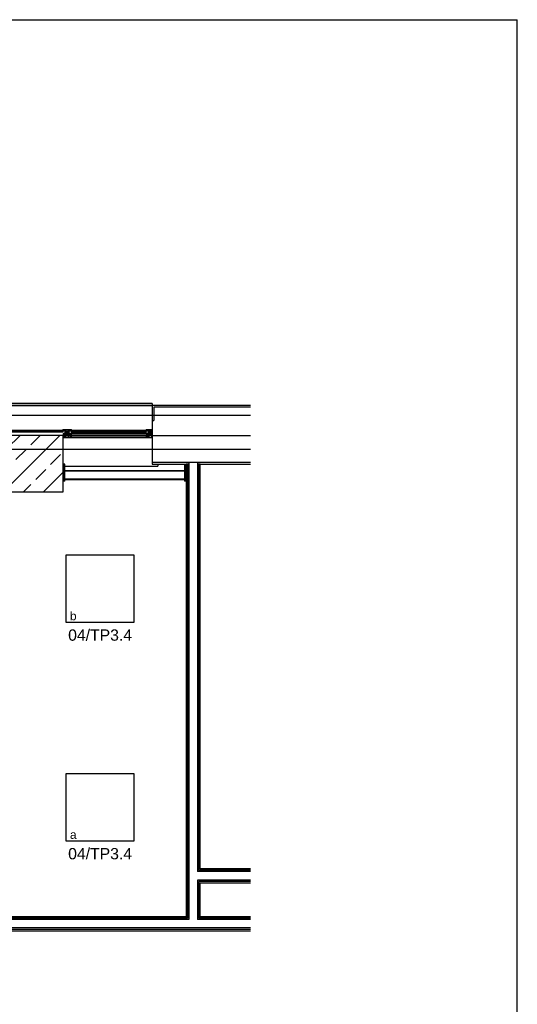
# Model space of a CAD drawing. Header units: millimetres. Extents: x 45983 to 94428, y -13359 to 18562.
# Tile 29 of 57: x 90014 to 94428, y -7233 to 1491. Entities that reach past the tile are written whole.
import ezdxf

# ---------------------------------------------------------------- set-up
doc = ezdxf.new("R2010")
doc.units = ezdxf.units.MM
doc.layers.add('Oświetlenie', color=5, linetype='Continuous')
doc.styles.get("Standard").update_dxf_attribs({"font": 'ARIAL.TTF'})

msp = doc.modelspace()

# ---------------------------------------------------------------- hatches: boundary and pattern name
h = msp.add_hatch()
h.set_pattern_fill('FP_1', color=256, style=0, pattern_type=2)
h.set_pattern_definition([(45, (0, -28216.95), (-176.7767, 176.7767), []), (45, (176.78, -28216.95), (-176.7767, 176.7767), [125, -62.5])])
h.paths.add_polyline_path([(90317.6, -2692), (90400, -2692), (90400, -2192), (89900, -2192), (89900, -2692)], flags=0)

# ---------------------------------------------------------------- linework, layer by layer
for p, q in [((73427.6, 1490.8), (94427.6, 1490.8)), ((94427.6, -13359.2), (94427.6, 1490.8)), ((91190, -1909.3), (81724.5, -1909.3)), ((81724.5, -1911.1), (91190, -1911.1)), ((91190, -1909.3), (91190, -1911.1)), ((91190, -1911.1), (91190, -1927)), ((75653.1, -1927), (91190, -1927)), ((92062.4, -1927), (91190, -1927)), ((91190, -1927), (91190, -2447)), ((91190, -1927), (91190, -2192)), ((91205, -1942), (91205, -2059.5)), ((92062.4, -1942), (91205, -1942)), ((92062.4, -2017), (75653.1, -2017)), ((91190, -2059.5), (91205, -2059.5)), ((90397, -2149.8), (89903, -2149.8)), ((90397, -2150.3), (89903, -2150.3)), ((89903, -2156.3), (90397, -2156.3)), ((89903, -2162.3), (90397, -2162.3)), ((90396.7, -2150.5), (90397, -2147.1)), ((90397, -2146.8), (90397, -2141.8)), ((90472.8, -2141.8), (90397, -2141.8)), ((90399, -2146.8), (90397, -2146.8)), ((90397, -2162.3), (90397, -2150.3)), ((90398.3, -2150.8), (90397, -2150.8)), ((90397.3, -2146.8), (90400, -2146.8)), ((90399.1, -2150.7), (90398.3, -2150.8)), ((90405.5, -2143.3), (90398.5, -2143.3)), ((90398.5, -2143.3), (90398.5, -2145.8)), ((90398.5, -2145.8), (90400, -2145.8)), ((90400.7, -2150.7), (90399.1, -2150.7)), ((90399.4, -2145.2), (90400.1, -2144)), ((90399.5, -2175.1), (90400, -2183.5)), ((90400, -2145.6), (90399.6, -2145.5)), ((90399.8, -2174.8), (90411.5, -2174.8)), ((90400, -2146.8), (90400, -2145.6)), ((90400.5, -2143.8), (90403.4, -2143.8)), ((90401.4, -2150.8), (90400.7, -2150.7)), ((90402.6, -2150.8), (90401.4, -2150.8)), ((90403.3, -2150.7), (90402.6, -2150.8)), ((90404.9, -2150.7), (90403.3, -2150.7)), ((90403.9, -2144), (90404.6, -2145.2)), ((90404.4, -2145.5), (90403.9, -2145.6)), ((90403.9, -2145.6), (90403.9, -2146.8)), ((90403.9, -2146.8), (90406.7, -2146.8)), ((90404, -2145.8), (90405.5, -2145.8)), ((90405.7, -2150.8), (90404.9, -2150.7)), ((90408.5, -2146.8), (90405, -2146.8)), ((90405.5, -2145.8), (90405.5, -2143.3)), ((90407, -2150.8), (90405.7, -2150.8)), ((90423, -2143.6), (90407, -2143.6)), ((90407, -2143.6), (90407, -2145.8)), ((90407, -2145.8), (90408.5, -2145.8)), ((90407, -2147.1), (90407.3, -2150.5)), ((90408.5, -2145.8), (90408.5, -2146.8)), ((90411.5, -2174.8), (90414, -2175)), ((90414, -2175), (90414.8, -2175)), ((90414, -2177), (90414, -2179.4)), ((90415, -2180.4), (90419.5, -2180.4)), ((90418, -2152.9), (90423, -2152.8)), ((90418.1, -2155.8), (90418, -2152.9)), ((90418, -2165.5), (90418, -2163.6)), ((90418, -2176.1), (90418, -2175.2)), ((90419.2, -2155.7), (90418.1, -2155.8)), ((90418.3, -2163.3), (90418.9, -2163.3)), ((90422.7, -2165.8), (90418.3, -2165.8)), ((90418.3, -2174.8), (90418.7, -2174.8)), ((90422.7, -2176.8), (90418.7, -2176.8)), ((90419, -2175.1), (90419, -2175.6)), ((90423, -2154.3), (90419.2, -2154.3)), ((90419.2, -2154.3), (90419.2, -2155.7)), ((90419.2, -2163.6), (90419.2, -2164.5)), ((90419.3, -2175.8), (90422.7, -2175.8)), ((90419.5, -2164.8), (90422.7, -2164.8)), ((90421.5, -2146.8), (90421.5, -2145.8)), ((90421.5, -2145.8), (90423, -2145.8)), ((90423, -2146.8), (90421.5, -2146.8)), ((90423, -2145.8), (90423, -2143.6)), ((90423, -2152.8), (90423, -2146.8)), ((90423, -2159.1), (90423, -2154.3)), ((90423, -2164.5), (90423, -2160.3)), ((90423, -2175.6), (90423, -2166.1)), ((90423, -2185.3), (90423, -2177.1)), ((90423.2, -2159.3), (90425.3, -2159.3)), ((90423.5, -2159.8), (90425.1, -2159.8)), ((90424.8, -2143.6), (90424.8, -2153.8)), ((90445.2, -2143.6), (90424.8, -2143.6)), ((90424.8, -2153.8), (90445.2, -2153.8)), ((90424.8, -2162.3), (90424.8, -2165.5)), ((90424.8, -2167.1), (90424.8, -2178.5)), ((90424.8, -2180.1), (90424.8, -2183.3)), ((90424.9, -2156), (90425.4, -2159.1)), ((90429.3, -2155.8), (90425.1, -2155.8)), ((90425.1, -2156.2), (90425.6, -2159.4)), ((90425.1, -2165.8), (90433.8, -2165.8)), ((90433.8, -2166.8), (90425.1, -2166.8)), ((90425.1, -2178.8), (90433.8, -2178.8)), ((90433.8, -2179.8), (90425.1, -2179.8)), ((90425.9, -2161.8), (90425.3, -2161.8)), ((90425.4, -2155.9), (90426.5, -2155.9)), ((90427.8, -2156), (90429.1, -2155.9)), ((90429.4, -2156.3), (90427.8, -2160.5)), ((90428.6, -2158.5), (90429.5, -2156.1)), ((90429.6, -2158.8), (90428.8, -2158.8)), ((90432.7, -2156.1), (90432.4, -2156.8)), ((90433.2, -2155.8), (90436.8, -2155.8)), ((90444.9, -2165.8), (90436.2, -2165.8)), ((90436.2, -2166.8), (90444.9, -2166.8)), ((90444.9, -2178.8), (90436.2, -2178.8)), ((90436.2, -2179.8), (90444.9, -2179.8)), ((90437.3, -2156.1), (90437.6, -2156.8)), ((90440.4, -2158.8), (90441.2, -2158.8)), ((90441.4, -2158.5), (90440.5, -2156.1)), ((90440.6, -2156.3), (90442.2, -2160.5)), ((90440.7, -2155.8), (90444.9, -2155.8)), ((90442.2, -2156), (90440.9, -2155.9)), ((90444.6, -2155.9), (90443.5, -2155.9)), ((90444.1, -2161.8), (90444.7, -2161.8)), ((90444.9, -2156.2), (90444.4, -2159.4)), ((90445.1, -2156), (90444.6, -2159.1)), ((90444.8, -2159.3), (90446.8, -2159.3)), ((90446.5, -2159.8), (90444.9, -2159.8)), ((90445.2, -2153.8), (90445.2, -2143.6)), ((90445.2, -2162.3), (90445.2, -2165.5)), ((90445.2, -2167.1), (90445.2, -2178.5)), ((90445.2, -2180.1), (90445.2, -2183.3)), ((90447, -2143.6), (90463, -2143.6)), ((90447, -2145.8), (90447, -2143.6)), ((90448.5, -2145.8), (90447, -2145.8)), ((90447, -2146.8), (90448.5, -2146.8)), ((90447, -2152.8), (90447, -2146.8)), ((90452, -2152.9), (90447, -2152.8)), ((90447, -2154.3), (90450.8, -2154.3)), ((90447, -2159.1), (90447, -2154.3)), ((90447, -2164.5), (90447, -2160.3)), ((90447, -2175.6), (90447, -2166.1)), ((90447, -2185.3), (90447, -2177.1)), ((90450.5, -2164.8), (90447.3, -2164.8)), ((90447.3, -2165.8), (90451.7, -2165.8)), ((90450.7, -2175.8), (90447.3, -2175.8)), ((90447.3, -2176.8), (90451.3, -2176.8)), ((90448.5, -2146.8), (90448.5, -2145.8)), ((90455, -2180.4), (90450.5, -2180.4)), ((90450.8, -2154.3), (90450.8, -2155.7)), ((90450.8, -2155.7), (90451.9, -2155.8)), ((90450.8, -2163.6), (90450.8, -2164.5)), ((90451, -2175.1), (90451, -2175.6)), ((90451.7, -2163.3), (90451.1, -2163.3)), ((90451.7, -2174.8), (90451.3, -2174.8)), ((90451.9, -2155.8), (90452, -2152.9)), ((90452, -2165.5), (90452, -2163.6)), ((90452, -2176.1), (90452, -2175.2)), ((90456, -2175), (90455.2, -2175)), ((90458.5, -2174.8), (90456, -2175)), ((90456, -2177), (90456, -2179.4)), ((90470.2, -2174.8), (90458.5, -2174.8)), ((90461.5, -2145.8), (90461.5, -2146.8)), ((90463, -2145.8), (90461.5, -2145.8)), ((90461.5, -2146.8), (90465, -2146.8)), ((90463, -2147.1), (90462.7, -2150.5)), ((90463, -2143.6), (90463, -2145.8)), ((90463, -2150.8), (90464.3, -2150.8)), ((90466.1, -2146.8), (90463.3, -2146.8)), ((90464.3, -2150.8), (90465.1, -2150.7)), ((90464.5, -2143.3), (90471.5, -2143.3)), ((90464.5, -2145.8), (90464.5, -2143.3)), ((90466, -2145.8), (90464.5, -2145.8)), ((90465.1, -2150.7), (90466.7, -2150.7)), ((90466.1, -2144), (90465.4, -2145.2)), ((90465.6, -2145.5), (90466.1, -2145.6)), ((90466.1, -2145.6), (90466.1, -2146.8)), ((90469.5, -2143.8), (90466.6, -2143.8)), ((90466.7, -2150.7), (90467.4, -2150.8)), ((90467.4, -2150.8), (90468.6, -2150.8)), ((90468.6, -2150.8), (90469.3, -2150.7)), ((90469.3, -2150.7), (90470.9, -2150.7)), ((90470.6, -2145.2), (90469.9, -2144)), ((90470, -2145.6), (90470.4, -2145.5)), ((90470, -2146.8), (90470, -2145.6)), ((90471.5, -2145.8), (90470, -2145.8)), ((90472.7, -2146.8), (90470, -2146.8)), ((90470.5, -2175.1), (90470, -2183.5)), ((90470.9, -2150.7), (90471.7, -2150.8)), ((90471, -2146.8), (90473, -2146.8)), ((90471.5, -2143.3), (90471.5, -2145.8)), ((90471.7, -2150.8), (90473, -2150.8)), ((90473, -2146.8), (90473, -2142)), ((90473.3, -2150.5), (90473, -2147.1)), ((91135, -2149.8), (90473, -2149.8)), ((91135, -2150.8), (90473, -2150.8)), ((90473, -2150.8), (90473, -2174.8)), ((90473, -2152.8), (91135, -2152.8)), ((90473, -2154.8), (91135, -2154.8)), ((90473, -2160.8), (91135, -2160.8)), ((90473, -2162.8), (91135, -2162.8)), ((90473, -2164.8), (91135, -2164.8)), ((90473, -2170.8), (91135, -2170.8)), ((90473, -2172.8), (91135, -2172.8)), ((90473, -2174.8), (91135, -2174.8)), ((91134.7, -2150.5), (91135, -2147.1)), ((91190, -2141.8), (91135, -2141.8)), ((91135, -2141.8), (91135, -2150.8)), ((91135, -2146.8), (91135, -2142)), ((91137, -2146.8), (91135, -2146.8)), ((91135, -2174.8), (91135, -2150.8)), ((91136.3, -2150.8), (91135, -2150.8)), ((91135, -2150.8), (91156, -2150.8)), ((91135.3, -2141.8), (91190, -2141.8)), ((91135.3, -2146.8), (91138.1, -2146.8)), ((91137.1, -2150.7), (91136.3, -2150.8)), ((91136.5, -2143.3), (91136.5, -2145.8)), ((91143.5, -2143.3), (91136.5, -2143.3)), ((91136.5, -2145.8), (91138, -2145.8)), ((91138.7, -2150.7), (91137.1, -2150.7)), ((91137.4, -2145.2), (91138.1, -2144)), ((91137.5, -2175.1), (91138, -2183.5)), ((91138.1, -2145.6), (91137.6, -2145.5)), ((91137.8, -2174.8), (91149.5, -2174.8)), ((91156, -2174.8), (91138, -2174.8)), ((91138, -2174.8), (91138, -2211.8)), ((91138.1, -2146.8), (91138.1, -2145.6)), ((91138.5, -2143.8), (91141.5, -2143.8)), ((91139.4, -2150.8), (91138.7, -2150.7)), ((91140.6, -2150.8), (91139.4, -2150.8)), ((91141.3, -2150.7), (91140.6, -2150.8)), ((91142.9, -2150.7), (91141.3, -2150.7)), ((91141.9, -2144), (91142.6, -2145.2)), ((91142.4, -2145.5), (91141.9, -2145.6)), ((91141.9, -2145.6), (91141.9, -2146.8)), ((91141.9, -2146.8), (91144.7, -2146.8)), ((91142, -2145.8), (91143.5, -2145.8)), ((91143.7, -2150.8), (91142.9, -2150.7)), ((91146.5, -2146.8), (91143, -2146.8)), ((91143.5, -2145.8), (91143.5, -2143.3)), ((91145, -2150.8), (91143.7, -2150.8)), ((91145, -2143.6), (91145, -2145.8)), ((91161, -2143.6), (91145, -2143.6)), ((91145, -2145.8), (91146.5, -2145.8)), ((91145, -2147.1), (91145.3, -2150.5)), ((91146.5, -2145.8), (91146.5, -2146.8)), ((91149.5, -2174.8), (91152.1, -2175)), ((91152, -2177), (91152, -2179.4)), ((91152.1, -2175), (91152.8, -2175)), ((91153, -2180.4), (91157.5, -2180.4)), ((91156, -2150.8), (91156, -2174.8)), ((91156, -2152.9), (91161, -2152.8)), ((91156.1, -2155.8), (91156, -2152.9)), ((91156, -2165.5), (91156, -2163.6)), ((91156, -2176.1), (91156, -2175.2)), ((91157.2, -2155.7), (91156.1, -2155.8)), ((91156.3, -2163.3), (91156.9, -2163.3)), ((91160.7, -2165.8), (91156.3, -2165.8)), ((91156.3, -2174.8), (91156.7, -2174.8)), ((91160.7, -2176.8), (91156.7, -2176.8)), ((91157, -2175.1), (91157, -2175.6)), ((91157.2, -2154.3), (91157.2, -2155.7)), ((91161, -2154.3), (91157.2, -2154.3)), ((91157.2, -2163.6), (91157.2, -2164.5)), ((91157.3, -2175.8), (91160.7, -2175.8)), ((91157.5, -2164.8), (91160.7, -2164.8)), ((91159.5, -2145.8), (91161, -2145.8)), ((91159.5, -2146.8), (91159.5, -2145.8)), ((91161, -2146.8), (91159.5, -2146.8)), ((91161, -2145.8), (91161, -2143.6)), ((91161, -2152.8), (91161, -2146.8)), ((91161, -2159.1), (91161, -2154.3)), ((91161, -2164.5), (91161, -2160.3)), ((91161, -2175.6), (91161, -2166.1)), ((91161, -2185.3), (91161, -2177.1)), ((91163.2, -2159.3), (91161.2, -2159.3)), ((91161.5, -2159.8), (91163.2, -2159.8)), ((91162.8, -2143.6), (91183.2, -2143.6)), ((91162.8, -2153.8), (91162.8, -2143.6)), ((91183.2, -2153.8), (91162.8, -2153.8)), ((91162.8, -2162.3), (91162.8, -2165.5)), ((91162.8, -2167.1), (91162.8, -2178.5)), ((91162.8, -2180.1), (91162.8, -2183.3)), ((91162.9, -2156), (91163.4, -2159.1)), ((91167.3, -2155.8), (91163.1, -2155.8)), ((91163.1, -2156.2), (91163.7, -2159.4)), ((91163.1, -2165.8), (91171.8, -2165.8)), ((91171.8, -2166.8), (91163.1, -2166.8)), ((91163.1, -2178.8), (91171.8, -2178.8)), ((91171.8, -2179.8), (91163.1, -2179.8)), ((91163.9, -2161.8), (91163.3, -2161.8)), ((91163.4, -2155.9), (91164.5, -2155.9)), ((91167.4, -2156.3), (91165.8, -2160.5)), ((91165.9, -2156), (91167.1, -2155.9)), ((91166.6, -2158.5), (91167.5, -2156.1)), ((91167.6, -2158.8), (91166.8, -2158.8)), ((91170.7, -2156.1), (91170.5, -2156.8)), ((91174.8, -2155.8), (91171.2, -2155.8)), ((91174.2, -2167.8), (91182.9, -2167.8)), ((91182.9, -2168.8), (91174.2, -2168.8)), ((91174.2, -2176.8), (91182.9, -2176.8)), ((91182.9, -2177.8), (91174.2, -2177.8)), ((91175.6, -2156.8), (91175.3, -2156.1)), ((91179.2, -2158.8), (91178.4, -2158.8)), ((91178.5, -2156.1), (91179.4, -2158.5)), ((91180.1, -2160.4), (91178.6, -2156.2)), ((91182.9, -2155.8), (91178.7, -2155.8)), ((91178.8, -2155.8), (91180, -2155.9)), ((91181.4, -2155.9), (91182.8, -2155.8)), ((91182.7, -2161.8), (91181.9, -2161.8)), ((91183, -2156), (91182.5, -2159.2)), ((91182.6, -2159.1), (91183.1, -2156)), ((91184.8, -2159.3), (91182.8, -2159.3)), ((91183, -2159.8), (91184.5, -2159.8)), ((91183.2, -2143.6), (91183.2, -2153.8)), ((91183.2, -2167.5), (91183.2, -2162.3)), ((91183.2, -2176.5), (91183.2, -2169.1)), ((91183.2, -2183.3), (91183.2, -2178.1)), ((91185, -2143.6), (91185, -2154)), ((91188, -2143.6), (91185, -2143.6)), ((91185, -2154), (91188, -2154)), ((91185, -2155.8), (91185, -2159.1)), ((91190, -2155.8), (91185, -2155.8)), ((91185, -2160.3), (91185, -2185.3)), ((91188, -2145.8), (91188, -2143.6)), ((91188.5, -2145.8), (91188, -2145.8)), ((91188, -2151.8), (91188.5, -2151.8)), ((91188, -2154), (91188, -2151.8)), ((91190, -2145.4), (91188.5, -2145.8)), ((91188.5, -2151.8), (91190, -2152.2)), ((91190, -2141.8), (91190, -2145.4)), ((91190, -2211.8), (91190, -2141.8)), ((91190, -2152.2), (91190, -2155.8)), ((91190, -2192), (88776.3, -2192)), ((90400, -2192), (89900, -2192)), ((90400, -2184.3), (90400, -2211.5)), ((90400, -2692), (90400, -2192)), ((91190, -2213.8), (90400, -2213.8)), ((90400.2, -2211.8), (90417.5, -2211.8)), ((90400.3, -2183.7), (90401.8, -2183.7)), ((90401.8, -2183.8), (90400.5, -2183.8)), ((90401.3, -2193.6), (90401.3, -2186.8)), ((90401.3, -2186.8), (90402.5, -2186.8)), ((90401.4, -2209.4), (90401.4, -2195.8)), ((90401.5, -2185.6), (90401.8, -2183.8)), ((90402.4, -2185.6), (90401.5, -2185.6)), ((90401.8, -2183.7), (90401.8, -2185.1)), ((90420.4, -2194.1), (90401.8, -2194.1)), ((90401.9, -2195.3), (90422.4, -2195.3)), ((90407.3, -2183.8), (90402.4, -2185.6)), ((90416.3, -2210.4), (90402.4, -2210.4)), ((90408.6, -2183.2), (90402.5, -2185.5)), ((90402.5, -2186.8), (90407.6, -2184.9)), ((90413.8, -2181.5), (90408.6, -2183.2)), ((90414.2, -2181.4), (90419.5, -2181.4)), ((90421.7, -2206.2), (90416.3, -2206.2)), ((90416.3, -2206.2), (90416.3, -2210.4)), ((90417.5, -2211.8), (90417.5, -2207.4)), ((90417.5, -2207.4), (90420.2, -2207.4)), ((90418, -2193.4), (90418, -2189.8)), ((90418, -2189.8), (90423, -2189.8)), ((90419.5, -2193.8), (90418, -2193.4)), ((90418, -2208.2), (90419.5, -2207.8)), ((90418, -2211.8), (90418, -2208.2)), ((90418, -2211.8), (90452, -2211.8)), ((90420, -2193.8), (90419.5, -2193.8)), ((90419.5, -2207.8), (90420, -2207.8)), ((90423, -2191.8), (90420, -2191.8)), ((90420, -2191.8), (90420, -2193.8)), ((90420, -2207.8), (90420, -2209.8)), ((90420, -2209.8), (90423, -2209.8)), ((90420.2, -2207.4), (90420.3, -2207.6)), ((90420.4, -2192.8), (90420.4, -2194.1)), ((90422.8, -2194.5), (90420.9, -2192.6)), ((90420.9, -2207.7), (90422, -2207.1)), ((90423, -2189.8), (90423, -2186.5)), ((90423, -2200.5), (90423, -2191.8)), ((90423.3, -2200.8), (90423, -2200.5)), ((90423, -2201), (90423.3, -2200.8)), ((90423, -2209.8), (90423, -2201)), ((90425.2, -2186.2), (90423.2, -2186.2)), ((90425, -2185.8), (90423.5, -2185.8)), ((90424.8, -2191.8), (90424.8, -2210)), ((90445.2, -2191.8), (90424.8, -2191.8)), ((90424.8, -2210), (90445.2, -2210)), ((90425.4, -2186.4), (90424.9, -2189.5)), ((90425, -2189.5), (90425.5, -2186.4)), ((90425.1, -2189.8), (90429.3, -2189.8)), ((90425.9, -2189.8), (90425.2, -2189.8)), ((90425.3, -2183.8), (90426, -2183.8)), ((90426.5, -2189.8), (90426.1, -2189.8)), ((90427.9, -2185.2), (90429.5, -2189.4)), ((90429.2, -2189.8), (90427.9, -2189.8)), ((90429.5, -2189.5), (90428.6, -2187)), ((90428.8, -2186.8), (90429.6, -2186.8)), ((90432.5, -2188.7), (90432.7, -2189.4)), ((90436.8, -2189.8), (90433.2, -2189.8)), ((90437.5, -2188.7), (90437.3, -2189.4)), ((90441.2, -2186.8), (90440.4, -2186.8)), ((90442.1, -2185.2), (90440.5, -2189.4)), ((90440.5, -2189.5), (90441.4, -2187)), ((90444.9, -2189.8), (90440.7, -2189.8)), ((90440.8, -2189.8), (90442.1, -2189.8)), ((90443.5, -2189.8), (90443.9, -2189.8)), ((90444.7, -2183.8), (90444, -2183.8)), ((90444.1, -2189.8), (90444.8, -2189.8)), ((90445, -2189.5), (90444.5, -2186.4)), ((90444.6, -2186.4), (90445.1, -2189.5)), ((90446.8, -2186.2), (90444.8, -2186.2)), ((90445, -2185.8), (90446.5, -2185.8)), ((90445.2, -2210), (90445.2, -2191.8)), ((90446.8, -2200.8), (90447, -2200.5)), ((90447, -2201), (90446.8, -2200.8)), ((90447, -2189.8), (90447, -2186.5)), ((90452, -2189.8), (90447, -2189.8)), ((90447, -2191.8), (90450, -2191.8)), ((90447, -2200.5), (90447, -2191.8)), ((90447, -2209.8), (90447, -2201)), ((90450, -2209.8), (90447, -2209.8)), ((90447.2, -2194.5), (90449.1, -2192.6)), ((90468.1, -2195.3), (90447.6, -2195.3)), ((90449.1, -2207.7), (90448.1, -2207.1)), ((90448.3, -2206.2), (90453.7, -2206.2)), ((90449.6, -2192.8), (90449.6, -2194.1)), ((90449.6, -2194.1), (90468.2, -2194.1)), ((90449.8, -2207.4), (90449.7, -2207.6)), ((90452.5, -2207.4), (90449.8, -2207.4)), ((90450, -2191.8), (90450, -2193.8)), ((90450, -2193.8), (90450.5, -2193.8)), ((90450, -2207.8), (90450, -2209.8)), ((90450.5, -2207.8), (90450, -2207.8)), ((90455.8, -2181.4), (90450.5, -2181.4)), ((90450.5, -2193.8), (90452, -2193.4)), ((90452, -2208.2), (90450.5, -2207.8)), ((90452, -2193.4), (90452, -2189.8)), ((90452, -2211.8), (90452, -2208.2)), ((90452.5, -2211.8), (90452.5, -2207.4)), ((90469.8, -2211.8), (90452.5, -2211.8)), ((90453.7, -2206.2), (90453.7, -2210.4)), ((90453.7, -2210.4), (90467.6, -2210.4)), ((90456.2, -2181.5), (90461.4, -2183.2)), ((90461.4, -2183.2), (90467.5, -2185.5)), ((90467.5, -2186.8), (90462.4, -2184.9)), ((90462.7, -2183.8), (90467.6, -2185.6)), ((90468.7, -2186.8), (90467.5, -2186.8)), ((90467.6, -2185.6), (90468.5, -2185.6)), ((90468.2, -2183.7), (90468.2, -2185.1)), ((90469.7, -2183.7), (90468.2, -2183.7)), ((90468.2, -2183.8), (90469.5, -2183.8)), ((90468.5, -2185.6), (90468.2, -2183.8)), ((90468.6, -2209.4), (90468.6, -2195.8)), ((90468.7, -2193.6), (90468.7, -2186.8)), ((90470, -2184.3), (90470, -2211.5)), ((91138, -2192), (90470, -2192)), ((90470, -2192), (91138, -2192)), ((91138, -2211.8), (90470, -2211.8)), ((91138, -2184.3), (91138, -2211.5)), ((91138, -2211.8), (91190, -2211.8)), ((91138.3, -2183.7), (91139.9, -2183.7)), ((91138.3, -2211.8), (91155.5, -2211.8)), ((91139.8, -2183.8), (91138.5, -2183.8)), ((91139.3, -2186.8), (91140.5, -2186.8)), ((91139.3, -2193.6), (91139.3, -2186.8)), ((91139.4, -2209.4), (91139.4, -2195.8)), ((91139.5, -2185.6), (91139.8, -2183.8)), ((91140.4, -2185.6), (91139.5, -2185.6)), ((91158.4, -2194.1), (91139.8, -2194.1)), ((91139.9, -2183.7), (91139.9, -2185.1)), ((91139.9, -2195.3), (91160.4, -2195.3)), ((91145.4, -2183.8), (91140.4, -2185.6)), ((91154.3, -2210.4), (91140.4, -2210.4)), ((91146.6, -2183.2), (91140.5, -2185.5)), ((91140.5, -2186.8), (91145.6, -2184.9)), ((91151.9, -2181.5), (91146.6, -2183.2)), ((91152.2, -2181.4), (91157.5, -2181.4)), ((91154.3, -2206.2), (91154.3, -2210.4)), ((91159.7, -2206.2), (91154.3, -2206.2)), ((91155.5, -2207.4), (91158.2, -2207.4)), ((91155.5, -2211.8), (91155.5, -2207.4)), ((91156, -2189.8), (91161, -2189.8)), ((91156, -2193.4), (91156, -2189.8)), ((91157.5, -2193.8), (91156, -2193.4)), ((91156, -2208.2), (91157.5, -2207.8)), ((91156, -2211.8), (91156, -2208.2)), ((91190, -2211.8), (91156, -2211.8)), ((91158, -2193.8), (91157.5, -2193.8)), ((91157.5, -2207.8), (91158, -2207.8)), ((91158, -2191.8), (91158, -2193.8)), ((91161, -2191.8), (91158, -2191.8)), ((91158, -2207.8), (91158, -2209.8)), ((91158, -2209.8), (91161, -2209.8)), ((91158.2, -2207.4), (91158.3, -2207.6)), ((91158.4, -2192.8), (91158.4, -2194.1)), ((91160.8, -2194.5), (91158.9, -2192.6)), ((91158.9, -2207.7), (91160, -2207.1)), ((91161, -2189.8), (91161, -2186.5)), ((91161, -2200.5), (91161, -2191.8)), ((91161.3, -2200.8), (91161, -2200.5)), ((91161, -2201), (91161.3, -2200.8)), ((91161, -2209.8), (91161, -2201)), ((91161.2, -2186.2), (91163.3, -2186.2)), ((91163, -2185.8), (91161.5, -2185.8)), ((91162.8, -2191.8), (91183.2, -2191.8)), ((91162.8, -2210), (91162.8, -2191.8)), ((91183.2, -2210), (91162.8, -2210)), ((91163.5, -2186.4), (91162.9, -2189.5)), ((91163, -2189.5), (91163.6, -2186.4)), ((91163.1, -2189.8), (91167.4, -2189.8)), ((91163.3, -2183.8), (91164.1, -2183.8)), ((91163.9, -2189.8), (91163.3, -2189.8)), ((91164.5, -2189.8), (91164.1, -2189.8)), ((91165.9, -2185.2), (91167.5, -2189.4)), ((91167.2, -2189.8), (91165.9, -2189.8)), ((91167.6, -2189.5), (91166.7, -2187)), ((91166.8, -2186.8), (91167.7, -2186.8)), ((91170.5, -2188.7), (91170.7, -2189.4)), ((91171.2, -2189.8), (91174.8, -2189.8)), ((91175.3, -2189.4), (91175.6, -2188.7)), ((91178.4, -2186.8), (91179.2, -2186.8)), ((91179.4, -2187), (91178.5, -2189.5)), ((91178.6, -2189.5), (91180.2, -2185.2)), ((91180.1, -2189.7), (91178.7, -2189.7)), ((91178.7, -2189.8), (91182.9, -2189.8)), ((91182.8, -2189.7), (91181.4, -2189.7)), ((91181.9, -2183.8), (91182.7, -2183.8)), ((91182.5, -2186.4), (91183.1, -2189.5)), ((91183.1, -2189.5), (91182.6, -2186.4)), ((91182.8, -2186.2), (91184.8, -2186.2)), ((91184.5, -2185.8), (91183, -2185.8)), ((91183.2, -2191.8), (91183.2, -2210)), ((91185, -2200.5), (91184.8, -2200.8)), ((91184.8, -2200.8), (91185, -2201)), ((91185, -2186.4), (91185, -2189.8)), ((91185, -2189.8), (91190, -2189.8)), ((91185, -2191.8), (91185, -2200.5)), ((91188, -2191.8), (91185, -2191.8)), ((91185, -2201), (91185, -2209.8)), ((91185, -2209.8), (91188, -2209.8)), ((91188, -2193.8), (91188, -2191.8)), ((91188.6, -2193.8), (91188, -2193.8)), ((91188, -2207.8), (91188.5, -2207.8)), ((91188, -2209.8), (91188, -2207.8)), ((91188.5, -2207.8), (91190, -2208.2)), ((91190, -2193.4), (91188.6, -2193.8)), ((91190, -2189.8), (91190, -2193.4)), ((91190, -2192), (92062.4, -2192)), ((91190, -2208.2), (91190, -2211.8)), ((92062.4, -2317), (86660, -2317)), ((92062.4, -2432), (91190, -2432)), ((91515, -2432), (91515, -6482)), ((91590, -2432), (91590, -6057)), ((90400, -2463.8), (91240, -2463.8)), ((90415.2, -2447), (90405.2, -2447)), ((90405.2, -2597), (90405.2, -2447)), ((90415.2, -2597), (90415.2, -2447)), ((91475.2, -2508), (90415.2, -2508)), ((91475.2, -2510.6), (90415.2, -2510.6)), ((90415.2, -2578.6), (90415.2, -2510.6)), ((91190, -2447), (91490, -2447)), ((91240, -2447), (91240, -2463.8)), ((91475.2, -2447), (91475.2, -2597)), ((91475.2, -2447), (91485.2, -2447)), ((91475.2, -2510.6), (91475.2, -2578.6)), ((91485.2, -2447), (91485.2, -2597)), ((91490, -2447), (91490, -6457)), ((91515, -2447), (91490, -2447)), ((91502.5, -2447), (91502.5, -6469.5)), ((91615, -2447), (91590, -2447)), ((91602.5, -2447), (91602.5, -6044.5)), ((91615, -2447), (92062.4, -2447)), ((91615, -6032), (91615, -2447)), ((90405.2, -2583), (90405.2, -2570.9)), ((90405.2, -2570.9), (90415.2, -2570.9)), ((90405.2, -2583), (91485.2, -2583)), ((90415.2, -2597), (90405.2, -2597)), ((90415.2, -2578.6), (91475.2, -2578.6)), ((91475.2, -2583), (90415.2, -2583)), ((91475.2, -2570.9), (91485.2, -2570.9)), ((91485.2, -2597), (91475.2, -2597)), ((91485.2, -2570.9), (91485.2, -2583)), ((89900, -2692), (90400, -2692)), ((92062.4, -6057), (91590, -6057)), ((92062.4, -6044.5), (91602.5, -6044.5)), ((92062.4, -6032), (91615, -6032)), ((91590, -6132), (91590, -6482)), ((92062.4, -6132), (91590, -6132)), ((91602.5, -6144.5), (91602.5, -6469.5)), ((92062.4, -6144.5), (91602.5, -6144.5)), ((91615, -6457), (91615, -6157)), ((91615, -6157), (92062.4, -6157)), ((91515, -6482), (88883.3, -6482)), ((91502.5, -6457), (88895.8, -6457)), ((91502.5, -6469.5), (88895.8, -6469.5)), ((92062.4, -6482), (91590, -6482)), ((92062.4, -6457), (91602.5, -6457)), ((92062.4, -6469.5), (91602.5, -6469.5)), ((92062.4, -6557), (87380, -6557)), ((92062.4, -6569.5), (87380, -6569.5)), ((87380, -6582), (92062.4, -6582))]:
    msp.add_line(p, q)
at = {"extrusion": (0, 0, -1)}
for p, q in [((90473, -2141.8), (90397, -2141.8)), ((90397, -2141.8), (90397, -2150.8)), ((90397, -2150.8), (90418, -2150.8)), ((90418, -2174.8), (90400, -2174.8)), ((90400, -2174.8), (90400, -2211.8)), ((90418, -2150.8), (90418, -2174.8)), ((90452, -2174.8), (90452, -2150.8)), ((90452, -2150.8), (90473, -2150.8)), ((90470, -2174.8), (90452, -2174.8)), ((90470, -2211.8), (90470, -2174.8)), ((90473, -2150.8), (90473, -2141.8)), ((90400, -2211.8), (90470, -2211.8))]:
    msp.add_line(p, q, dxfattribs=at)
for centre, radius in [((90402, -2145.5), 1), ((90405.3, -2178.5), 1.75), ((90410.8, -2177.5), 1.5), ((90427.2, -2156.5), 0.526), ((90442.8, -2156.5), 0.526), ((90459.2, -2177.5), 1.5), ((90464.7, -2178.5), 1.75), ((90468, -2145.5), 1), ((91140, -2145.5), 1), ((91143.3, -2178.5), 1.75), ((91148.8, -2177.5), 1.5), ((91165.2, -2156.5), 0.526), ((91180.8, -2156.5), 0.55), ((90427.2, -2189.1), 0.55), ((90442.8, -2189.1), 0.55), ((91165.2, -2189.1), 0.55), ((91180.8, -2189.1), 0.55)]:
    msp.add_circle(centre, radius)
for centre, radius, start, end in [((90397, -2150.5), 0.3, 176.69813, 270), ((90397.2, -2142), 0.25, 90, 180), ((90397.2, -2147.1), 0.226, 71.20948, 184.42738), ((90399, -2145.8), 1, 270, 0), ((90399.6, -2145.3), 0.2, 150, 260.53768), ((90399.8, -2175.1), 0.3, 90, 183.36646), ((90400.5, -2144.3), 0.5, 90, 150), ((90403.4, -2144.3), 0.5, 30, 90), ((90405, -2145.8), 1, 180, 270), ((90404.4, -2145.3), 0.2, 279.46232, 30), ((90406.8, -2147.1), 0.227, 355.76211, 109.26787), ((90407, -2150.5), 0.3, 270, 3.30187), ((90415, -2177), 1, 90, 180), ((90415, -2179.4), 1, 180, 270), ((90414.8, -2174), 1, 270, 284.84596), ((90411.2, -2160.6), 14.9, 284.84596, 316.97852), ((90411.2, -2160.6), 15.9, 283.81693, 317.21842), ((90418.3, -2163.6), 0.3, 90, 180), ((90418.3, -2165.5), 0.3, 180, 270), ((90418.3, -2175.1), 0.3, 90, 183.70261), ((90418.7, -2176.1), 0.7, 180, 270), ((90418.7, -2175.1), 0.3, 0, 90), ((90418.9, -2163.6), 0.3, 0, 90), ((90419.3, -2175.6), 0.3, 180.03587, 270), ((90419.5, -2164.5), 0.3, 180, 270), ((90419.5, -2177.9), 2.5, 270, 0), ((90419.5, -2177.9), 3.5, 270, 0), ((90422.5, -2177.9), 0.5, 0, 180), ((90422.5, -2171), 0.5, 317.21842, 144.38605), ((90422.7, -2164.5), 0.3, 270, 0), ((90422.7, -2166.2), 0.357, 9.00751, 86.28171), ((90422.7, -2175.5), 0.357, 273.71829, 350.99249), ((90422.7, -2177.2), 0.341, 6.90702, 87.15275), ((90423.2, -2159.1), 0.2, 180, 270), ((90423.5, -2160.3), 0.5, 90, 180), ((90425.3, -2162.3), 0.5, 90, 180), ((90425.1, -2165.5), 0.3, 180, 270), ((90425.1, -2167.1), 0.3, 90, 180), ((90425.1, -2178.5), 0.3, 180, 270), ((90425.1, -2180.1), 0.3, 90, 180), ((90425.1, -2156), 0.2, 90, 190), ((90425.4, -2156.1), 0.3, 85.51067, 190.45084), ((90425.1, -2159.3), 0.5, 270, 356.86948), ((90425.2, -2159.1), 0.2, 270, 10), ((90425.9, -2159.8), 2, 270, 340), ((90426.5, -2156.1), 0.2, 317.60702, 90), ((90427.2, -2156.5), 0.6, 153.77295, 270), ((90427.2, -2156.5), 0.6, 270, 26.22705), ((90427.9, -2156.1), 0.2, 104.90712, 222.39298), ((90428.8, -2158.6), 0.2, 159.99632, 270), ((90429.1, -2156.2), 0.3, 340, 94.58087), ((90429.3, -2156), 0.2, 339.99632, 90), ((90429.6, -2155.8), 3, 270, 340.00819), ((90433.2, -2156.3), 0.5, 90, 160.00819), ((90433.8, -2166.3), 0.5, 0, 90), ((90433.8, -2166.3), 0.5, 270, 0), ((90433.8, -2179.3), 0.5, 0, 90), ((90433.8, -2179.3), 0.5, 270, 0), ((90436.2, -2166.3), 0.5, 90, 180), ((90436.2, -2166.3), 0.5, 180, 270), ((90436.2, -2179.3), 0.5, 90, 180), ((90436.2, -2179.3), 0.5, 180, 270), ((90436.8, -2156.3), 0.5, 19.99181, 90), ((90440.4, -2155.8), 3, 199.99181, 270), ((90440.7, -2156), 0.2, 90, 200.00368), ((90440.9, -2156.2), 0.3, 85.41913, 200), ((90441.2, -2158.6), 0.2, 270, 20.00368), ((90442.1, -2156.1), 0.2, 317.60702, 75.09288), ((90442.8, -2156.5), 0.6, 153.77295, 270), ((90444.1, -2159.8), 2, 200, 270), ((90442.8, -2156.5), 0.6, 270, 26.22705), ((90443.5, -2156.1), 0.2, 90, 222.39298), ((90444.9, -2159.3), 0.5, 183.13052, 270), ((90444.6, -2156.1), 0.3, 349.54916, 94.48933), ((90444.8, -2159.1), 0.2, 170, 270), ((90444.7, -2162.3), 0.5, 0, 90), ((90444.9, -2156), 0.2, 350, 90), ((90444.9, -2165.5), 0.3, 270, 0), ((90444.9, -2167.1), 0.3, 0, 90), ((90444.9, -2178.5), 0.3, 270, 0), ((90444.9, -2180.1), 0.3, 0, 90), ((90446.5, -2160.3), 0.5, 0, 90), ((90446.8, -2159.1), 0.2, 270, 0), ((90447.3, -2164.5), 0.3, 180, 270), ((90447.3, -2166.2), 0.357, 93.71829, 170.99249), ((90447.5, -2171), 0.5, 35.61395, 222.78158), ((90447.3, -2175.5), 0.357, 189.00751, 266.28171), ((90447.3, -2177.2), 0.341, 92.84725, 173.09298), ((90447.5, -2177.9), 0.5, 0, 180), ((90450.5, -2177.9), 3.5, 180, 270), ((90458.8, -2160.6), 15.9, 222.78158, 256.18307), ((90458.8, -2160.6), 14.9, 223.02148, 255.15404), ((90450.5, -2177.9), 2.5, 180, 270), ((90450.5, -2164.5), 0.3, 270, 0), ((90450.7, -2175.6), 0.3, 270, 359.96413), ((90451.1, -2163.6), 0.3, 90, 180), ((90451.3, -2175.1), 0.3, 90, 180), ((90451.3, -2176.1), 0.7, 270, 0), ((90451.7, -2163.6), 0.3, 0, 90), ((90451.7, -2165.5), 0.3, 270, 0), ((90451.7, -2175.1), 0.3, 356.29739, 90), ((90455.2, -2174), 1, 255.15404, 270), ((90455, -2177), 1, 0, 90), ((90455, -2179.4), 1, 270, 0), ((90463, -2150.5), 0.3, 176.69813, 270), ((90463.2, -2147.1), 0.227, 70.73213, 184.23789), ((90465, -2145.8), 1, 270, 0), ((90465.6, -2145.3), 0.2, 150, 260.53768), ((90466.6, -2144.3), 0.5, 90, 150), ((90469.5, -2144.3), 0.5, 30, 90), ((90471, -2145.8), 1, 180, 270), ((90470.2, -2175.1), 0.3, 356.63354, 90), ((90470.4, -2145.3), 0.2, 279.46232, 30), ((90472.8, -2147.1), 0.226, 355.57262, 108.79052), ((90472.8, -2142), 0.25, 0, 90), ((90473, -2150.5), 0.3, 270, 3.30187), ((91135, -2150.5), 0.3, 176.69813, 270), ((91135.3, -2142), 0.25, 90, 180), ((91135.2, -2147.1), 0.226, 71.20948, 184.42738), ((91137, -2145.8), 1, 270, 0), ((91137.6, -2145.3), 0.2, 150, 260.53768), ((91137.8, -2175.1), 0.3, 90, 183.36646), ((91138.5, -2144.3), 0.5, 90, 150), ((91141.5, -2144.3), 0.5, 30, 90), ((91143, -2145.8), 1, 180, 270), ((91142.4, -2145.3), 0.2, 279.46232, 30), ((91144.8, -2147.1), 0.227, 355.76211, 109.26787), ((91145, -2150.5), 0.3, 270, 3.30187), ((91153, -2177), 1, 90, 180), ((91153, -2179.4), 1, 180, 270), ((91152.8, -2174), 1, 270, 284.84596), ((91149.2, -2160.6), 14.9, 284.84596, 316.97852), ((91149.2, -2160.6), 15.9, 283.81693, 317.21842), ((91156.3, -2163.6), 0.3, 90, 180), ((91156.3, -2165.5), 0.3, 180, 270), ((91156.3, -2175.1), 0.3, 90, 183.70261), ((91156.7, -2176.1), 0.7, 180, 270), ((91156.7, -2175.1), 0.3, 0, 90), ((91156.9, -2163.6), 0.3, 0, 90), ((91157.3, -2175.6), 0.3, 180.03587, 270), ((91157.5, -2164.5), 0.3, 180, 270), ((91157.5, -2177.9), 3.5, 270, 0), ((91157.5, -2177.9), 2.5, 270, 0), ((91160.5, -2177.9), 0.5, 0, 180), ((91160.5, -2171), 0.5, 317.21842, 144.38605), ((91160.7, -2164.5), 0.3, 270, 0), ((91160.7, -2166.2), 0.357, 9.00751, 86.28171), ((91160.7, -2175.5), 0.357, 273.71829, 350.99249), ((91160.7, -2177.2), 0.341, 6.90702, 87.15275), ((91161.2, -2159.1), 0.2, 180, 270), ((91161.5, -2160.3), 0.5, 90, 180), ((91163.3, -2162.3), 0.5, 90, 180), ((91163.1, -2165.5), 0.3, 180, 270), ((91163.1, -2167.1), 0.3, 90, 180), ((91163.1, -2178.5), 0.3, 180, 270), ((91163.1, -2180.1), 0.3, 90, 180), ((91163.1, -2156), 0.2, 90, 190), ((91163.4, -2156.1), 0.3, 85.51067, 190.45084), ((91163.2, -2159.1), 0.2, 270, 10), ((91163.2, -2159.3), 0.5, 270, 356.86948), ((91163.9, -2159.8), 2, 270, 340), ((91164.5, -2156.1), 0.2, 317.60702, 90), ((91165.2, -2156.5), 0.6, 153.77295, 270), ((91165.2, -2156.5), 0.6, 270, 26.22705), ((91165.9, -2156.1), 0.2, 104.90712, 222.39298), ((91166.8, -2158.6), 0.2, 159.99632, 270), ((91167.1, -2156.2), 0.3, 340, 94.58087), ((91167.3, -2156), 0.2, 339.99632, 90), ((91167.6, -2155.8), 3, 270, 340.00819), ((91171.2, -2156.3), 0.5, 90, 160.00819), ((91171.8, -2166.3), 0.5, 0, 90), ((91171.8, -2166.3), 0.5, 270, 0), ((91171.8, -2179.3), 0.5, 0, 90), ((91171.8, -2179.3), 0.5, 270, 0), ((91174.2, -2168.3), 0.5, 90, 180), ((91174.2, -2168.3), 0.5, 180, 270), ((91174.2, -2177.3), 0.5, 90, 180), ((91174.2, -2177.3), 0.5, 180, 270), ((91174.8, -2156.3), 0.5, 19.99181, 90), ((91178.4, -2155.8), 3, 199.99181, 270), ((91178.7, -2156), 0.22, 85.36507, 220.58419), ((91178.7, -2156), 0.2, 90, 200.00368), ((91179.2, -2158.6), 0.2, 270, 20.00368), ((91180.1, -2156.1), 0.2, 317.60702, 96.5674), ((91181.9, -2160), 1.8, 194.04811, 272.04795), ((91180.8, -2156.5), 0.6, 153.77295, 270), ((91180.8, -2156.5), 0.6, 270, 26.22705), ((91181.4, -2156.1), 0.2, 103.48678, 222.39298), ((91183, -2159.3), 0.5, 170.94408, 270), ((91182.8, -2159.1), 0.2, 170, 270), ((91182.7, -2162.3), 0.5, 0, 90), ((91182.8, -2156.1), 0.3, 24.95576, 78.91), ((91182.9, -2156), 0.2, 350, 90), ((91182.9, -2167.5), 0.3, 270, 0), ((91182.9, -2169.1), 0.3, 0, 90), ((91182.9, -2176.5), 0.3, 270, 0), ((91182.9, -2178.1), 0.3, 0, 90), ((91184.5, -2160.3), 0.5, 0, 90), ((91184.8, -2159.1), 0.2, 270, 12.10205), ((90400.2, -2183.5), 0.267, 192.56945, 277.28183), ((90400.5, -2184.3), 0.5, 90, 180), ((90400.2, -2211.5), 0.25, 180, 270), ((90401.8, -2193.6), 0.5, 180, 270), ((90401.9, -2195.8), 0.5, 90, 180), ((90402.4, -2209.4), 1, 180, 270), ((90402.3, -2185), 0.485, 187.89437, 286.24175), ((90407.4, -2184.3), 0.6, 289.99999, 94.94065), ((90414.2, -2182.4), 1, 90, 109.19395), ((90420.7, -2207.4), 0.4, 210, 299.99997), ((90420.7, -2192.9), 0.307, 45.48434, 178.73713), ((90421.7, -2206.7), 0.5, 299.99997, 90), ((90422.4, -2194.9), 0.493, 269.22772, 45.29284), ((90423.5, -2185.4), 0.465, 175.60593, 271.81274), ((90423.2, -2186.4), 0.2, 90, 192.10234), ((90425.3, -2183.3), 0.5, 180, 270), ((90425.1, -2189.6), 0.2, 170, 270), ((90424.9, -2186.5), 0.648, 4.17038, 84.04182), ((90425.3, -2189.4), 0.325, 190.42044, 255.78127), ((90425.2, -2186.4), 0.2, 350, 90), ((90426, -2189.1), 0.698, 260.55353, 279.85438), ((90426, -2185.8), 2, 20.00368, 90), ((90426.5, -2189.5), 0.2, 270, 42.39298), ((90427.2, -2189.1), 0.6, 90, 206.22705), ((90427.2, -2189.1), 0.6, 323.17674, 90), ((90427.9, -2189.5), 0.2, 168.34874, 270), ((90428.8, -2187), 0.2, 90, 200.00368), ((90429.2, -2189.4), 0.302, 273.64007, 0.42346), ((90429.3, -2189.6), 0.2, 270, 20.00368), ((90429.6, -2189.8), 3, 19.99181, 90), ((90433.2, -2189.3), 0.5, 199.99181, 270), ((90436.8, -2189.3), 0.5, 270, 340.00819), ((90440.4, -2189.8), 3, 90, 160.00819), ((90440.8, -2189.4), 0.302, 179.57654, 266.35993), ((90440.7, -2189.6), 0.2, 159.99632, 270), ((90441.2, -2187), 0.2, 339.99632, 90), ((90444, -2185.8), 2, 90, 159.99632), ((90442.1, -2189.5), 0.2, 270, 11.65126), ((90442.8, -2189.1), 0.6, 90, 216.82326), ((90442.8, -2189.1), 0.6, 333.77295, 90), ((90443.5, -2189.5), 0.2, 137.60702, 270), ((90444, -2189.1), 0.698, 260.14562, 279.44647), ((90445.1, -2186.5), 0.648, 95.95818, 175.82962), ((90444.8, -2186.4), 0.2, 90, 190), ((90444.7, -2183.3), 0.5, 270, 0), ((90444.7, -2189.4), 0.325, 284.21873, 349.57956), ((90444.9, -2189.6), 0.2, 270, 10), ((90446.5, -2185.4), 0.465, 268.18726, 4.39407), ((90446.8, -2186.4), 0.2, 347.89766, 90), ((90447.6, -2194.9), 0.493, 134.70716, 270.77228), ((90448.3, -2206.7), 0.5, 90, 240.00003), ((90449.3, -2192.9), 0.307, 1.26287, 134.51566), ((90449.3, -2207.4), 0.4, 240.00003, 330), ((90455.8, -2182.4), 1, 70.80605, 90), ((90462.6, -2184.3), 0.6, 85.05935, 250.00001), ((90467.7, -2185), 0.485, 253.75825, 352.10563), ((90467.6, -2209.4), 1, 270, 0), ((90468.1, -2195.8), 0.5, 0, 90), ((90468.2, -2193.6), 0.5, 270, 0), ((90469.5, -2184.3), 0.5, 0, 90), ((90469.8, -2183.5), 0.267, 262.71817, 347.43055), ((90469.8, -2211.5), 0.25, 270, 0), ((91138.3, -2183.5), 0.267, 192.56945, 277.28183), ((91138.5, -2184.3), 0.5, 90, 180), ((91138.3, -2211.5), 0.25, 180, 270), ((91139.8, -2193.6), 0.5, 180, 270), ((91139.9, -2195.8), 0.5, 90, 180), ((91140.4, -2209.4), 1, 180, 270), ((91140.3, -2185), 0.485, 187.89437, 286.24175), ((91145.4, -2184.3), 0.6, 289.99999, 94.94065), ((91152.2, -2182.4), 1, 90, 109.19395), ((91158.7, -2207.4), 0.4, 210, 299.99997), ((91158.7, -2192.9), 0.307, 45.48434, 178.73713), ((91159.7, -2206.7), 0.5, 299.99997, 90), ((91160.4, -2194.9), 0.493, 269.22772, 45.29284), ((91161.5, -2185.4), 0.465, 175.60593, 271.81274), ((91161.2, -2186.4), 0.2, 90, 192.10234), ((91163.3, -2183.3), 0.5, 180, 270), ((91163.1, -2189.6), 0.2, 170, 270), ((91162.9, -2186.5), 0.648, 4.17038, 84.04182), ((91163.3, -2189.4), 0.325, 190.42044, 255.78127), ((91163.3, -2186.4), 0.2, 350, 90), ((91164, -2189.1), 0.698, 260.55353, 279.85438), ((91164.1, -2185.8), 2, 20.00368, 90), ((91164.5, -2189.5), 0.2, 270, 42.39298), ((91165.2, -2189.1), 0.6, 90, 206.22705), ((91165.2, -2189.1), 0.6, 323.17674, 90), ((91165.9, -2189.5), 0.2, 168.34874, 270), ((91166.8, -2187), 0.2, 90, 200.00368), ((91167.2, -2189.4), 0.302, 273.64007, 0.42346), ((91167.4, -2189.6), 0.2, 270, 20.00368), ((91167.7, -2189.8), 3, 19.99181, 90), ((91171.2, -2189.3), 0.5, 199.99181, 270), ((91174.8, -2189.3), 0.5, 270, 340.00819), ((91178.4, -2189.8), 3, 90, 160.00819), ((91178.7, -2189.6), 0.2, 159.99632, 270), ((91178.8, -2189.5), 0.185, 159.99466, 261.93296), ((91179.2, -2187), 0.2, 339.99632, 90), ((91180.1, -2189.5), 0.2, 270, 42.39298), ((91181.9, -2185.5), 1.75, 87.37317, 167.25863), ((91180.8, -2189.1), 0.6, 90, 206.22705), ((91180.8, -2189.1), 0.6, 336.8072, 90), ((91181.4, -2189.5), 0.2, 125.06299, 270), ((91183, -2186.3), 0.5, 90, 190), ((91182.8, -2186.4), 0.2, 90, 190), ((91182.7, -2183.3), 0.5, 270, 0), ((91182.8, -2189.4), 0.301, 279.71531, 351.50641), ((91182.9, -2189.6), 0.2, 270, 10), ((91184.5, -2185.3), 0.5, 270, 0), ((91184.8, -2186.4), 0.2, 0, 90)]:
    msp.add_arc(centre, radius, start, end)
at = {"layer": 'Oświetlenie'}
for p, q in [((90427.5, -3851.5), (90427.5, -3251.5)), ((90427.5, -3251.5), (91027.5, -3251.5)), ((91027.5, -3251.5), (91027.5, -3851.5)), ((91027.5, -3851.5), (90427.5, -3851.5)), ((90427.5, -5788.5), (90427.5, -5188.5)), ((90427.5, -5188.5), (91027.5, -5188.5)), ((91027.5, -5188.5), (91027.5, -5788.5)), ((91027.5, -5788.5), (90427.5, -5788.5))]:
    msp.add_line(p, q, dxfattribs=at)

# ---------------------------------------------------------------- texts
for s, insert, char_height, width, attachment_point in [('b', (90460.1, -3755.2), 75, 249.331, 1), ('04/TP3.4', (90727.5, -3962.5), 100, 6342.147, 5), ('a', (90460.1, -5692.2), 75, 249.331, 1), ('04/TP3.4', (90727.5, -5899.5), 100, 6342.147, 5)]:
    msp.add_mtext(s, dxfattribs=dict(at, insert=insert, char_height=char_height, width=width, attachment_point=attachment_point))

doc.saveas('drawing.dxf')
